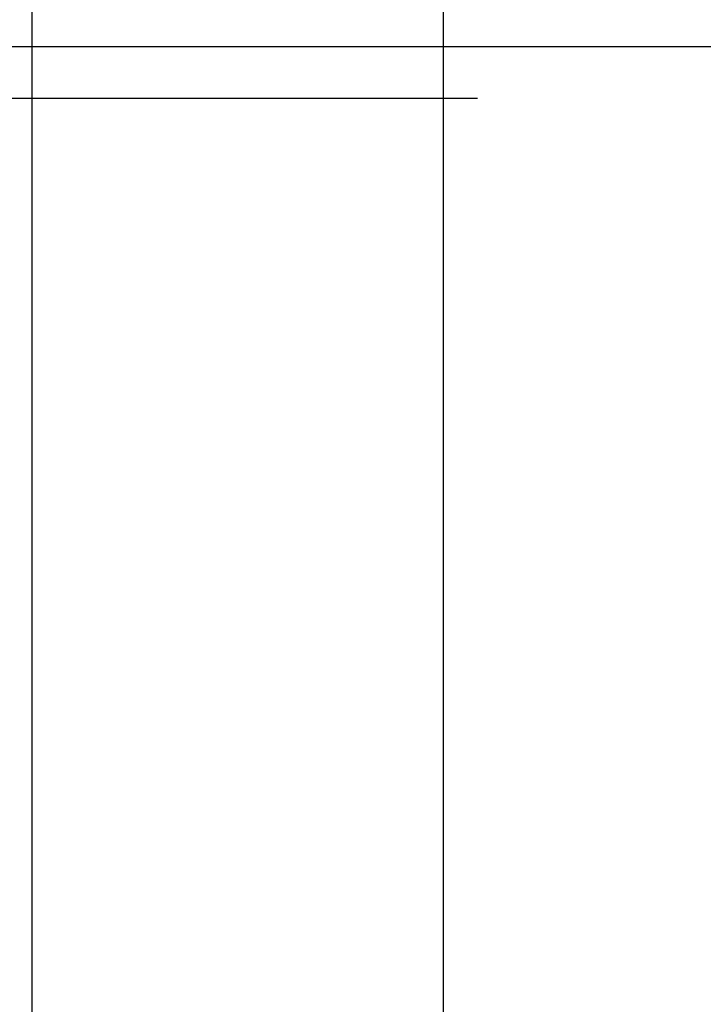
# Model space of a CAD drawing. Header units: millimetres. Extents: x 373037 to 682063, y 76092 to 274210.
# Tile 147 of 256: x 655274 to 655440, y 261437 to 261676. Entities that reach past the tile are written whole.
import ezdxf

# ---------------------------------------------------------------- set-up
doc = ezdxf.new("R2010")
doc.units = ezdxf.units.MM
doc.header["$LTSCALE"] = 100
doc.linetypes.add('ČÁRKOVANÁ', pattern=[19.05, 12.7, -6.35])
doc.layers.add('PUDORYS', color=253, linetype='CONTINUOUS')

msp = doc.modelspace()

# ---------------------------------------------------------------- linework, layer by layer
at = {"layer": 'PUDORYS', "color": 252, "true_color": 0x939598}
for p, q in [((655576.64, 261669.65), (655270.64, 261669.65)), ((655016.69, 261657.15), (655384.93, 261657.15)), ((655016.69, 261657.15), (655384.93, 261657.15))]:
    msp.add_line(p, q, dxfattribs=at)
at = {"layer": 'PUDORYS', "color": 252, "ltscale": 15, "true_color": 0x939598}
msp.add_lwpolyline([(681376.64, 249832.15), (655276.64, 249832.15), (655276.64, 273032.15), (681376.64, 273032.15)], close=True, dxfattribs=at)
at = {"layer": 'PUDORYS', "color": 252, "true_color": 0x939598}
msp.add_lwpolyline([(681376.64, 249832.15), (655276.64, 249832.15), (655276.64, 273032.15), (681376.64, 273032.15)], close=True, dxfattribs=at)
at = {"layer": 'PUDORYS', "color": 252, "linetype": 'ČÁRKOVANÁ', "ltscale": 5, "true_color": 0x939598}
msp.add_lwpolyline([(681276.64, 249932.15), (655376.64, 249932.15), (655376.64, 272932.15), (681276.64, 272932.15)], close=True, dxfattribs=at)

doc.saveas('drawing.dxf')
